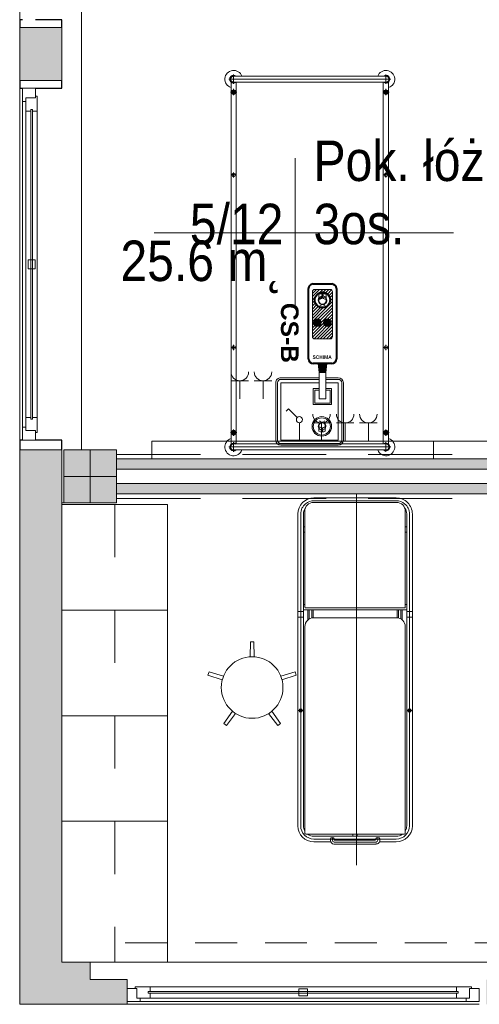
# Model space of a CAD drawing. Header units: centimetres. Extents: x -1316 to 21770, y -8842 to 3590.
# Tile 2 of 125: x -1253 to -992, y 108 to 668. Entities that reach past the tile are written whole.
import ezdxf

# ---------------------------------------------------------------- set-up
doc = ezdxf.new("R2010")
doc.units = ezdxf.units.CM
for name, pattern in [('Dash', [60, 30, -30]), ('Hidden', [71.4375, 47.625, -23.8125]), ('Ponad', [39.688, 23.813, -15.875]), ('Ukryte', [71.438, 47.625, -23.813])]:
    doc.linetypes.add(name, pattern=pattern)
for name, color, linetype, lineweight in [('A-AREA-IDEN', 2, 'Continuous', 13), ('A-DETL-HDLN', 90, 'Ukryte', 9), ('A-DETL-THIN', 151, 'Continuous', 9), ('A-FLOR-OVHD', 1, 'Ponad', 9), ('A-GLAZ', 151, 'Continuous', 13), ('A-WALL', 113, 'Continuous', 13), ('A-WALL-PATT', 111, 'Continuous', 13), ('I-FURN', 30, 'Continuous', 9), ('PRZYW_Elementy_inst_przyw', 7, 'Continuous', 9), ('Q-SPCQ', 91, 'Continuous', 9), ('S-COLS', 52, 'Continuous', 13)]:
    doc.layers.add(name, color=color, linetype=linetype, lineweight=lineweight)
doc.styles.add('adam', font='arialbd.ttf')
doc.styles.add('Arial_11', font='arial.ttf', dxfattribs={"width": 0.85, "height": 23})

# ---------------------------------------------------------------- blocks, each defined once
blk = doc.blocks.new('M_Concrete-Square-Column - 300 x 300mm-1794509-5_piętro III __10_50 m_ - stan projektowany')
at = {"layer": 'S-COLS', "lineweight": 9}
blk.add_hatch(color=254, dxfattribs=at).paths.add_polyline_path([(15, -15), (15, 15), (-15, 15), (-15, -15)], flags=0)
for p, q in [((15, 15), (-15, 15)), ((-15, 15), (-15, -15)), ((15, -15), (15, 15)), ((-15, -15), (15, -15))]:
    blk.add_line(p, q, dxfattribs=at)
blk = doc.blocks.new('łóżko 195x90 typ FAMED _102039_ - łóżko 195x90 typ FAMED _102039_-1233017-5_piętro III __10_50 m_ - stan projektowany')
at = {"layer": 'I-FURN'}
for p, q in [((-43.25, 101.53), (-43.25, 106.98)), ((43.25, 101.53), (43.25, 106.98)), ((45.97, 104.25), (-45.98, 104.25)), ((-44.75, -103.1), (-44.75, 102.61)), ((-43.25, 105.95), (43.25, 105.95)), ((-43.25, 102.55), (43.25, 102.55)), ((-41.75, 102.55), (-41.75, -103.1)), ((41.75, 102.61), (41.75, -103.05)), ((44.75, -103.1), (44.75, 102.61)), ((-45, 96.93), (-41.5, 96.93)), ((-43.25, 95.18), (-43.25, 98.68)), ((45, 96.93), (41.5, 96.93)), ((43.25, 95.18), (43.25, 98.68)), ((-43.25, 48.31), (-43.25, 51.31)), ((43.25, 48.31), (43.25, 51.31)), ((-44.75, 49.81), (-41.75, 49.81)), ((44.75, 49.81), (41.75, 49.81)), ((-44.75, -48.19), (-41.75, -48.19)), ((-43.25, -49.69), (-43.25, -46.69)), ((44.75, -48.19), (41.75, -48.19)), ((43.25, -49.69), (43.25, -46.69)), ((-43.25, -94.85), (-43.25, -98.35)), ((43.25, -94.85), (43.25, -98.35)), ((-45, -96.6), (-41.5, -96.6)), ((45, -96.6), (41.5, -96.6)), ((-45.98, -104.75), (45.97, -104.75)), ((-43.25, -102.02), (-43.25, -107.47)), ((-43.25, -103.05), (43.25, -103.05)), ((43.25, -102.02), (43.25, -107.47)), ((-43.25, -106.45), (43.25, -106.45))]:
    blk.add_line(p, q, dxfattribs=at)
for centre, radius in [((-43.25, 96.93), 1.25), ((-43.25, 96.93), 0.8), ((43.25, 96.93), 1.25), ((43.25, 96.93), 0.8), ((-43.25, 49.81), 1), ((43.25, 49.81), 1), ((-43.25, -48.19), 1), ((43.25, -48.19), 1), ((-43.25, -96.6), 1.25), ((-43.25, -96.6), 0.8), ((43.25, -96.6), 1.25), ((43.25, -96.6), 0.8)]:
    blk.add_circle(centre, radius, dxfattribs=at)
for centre, radius, start, end in [((-43.25, 104.25), 5, 19.8769, 252.5424), ((-43.25, 104.25), 2.23, 49.8221, 310.1779), ((43.25, 104.25), 5, 287.4576, 160.1231), ((43.25, 104.25), 2.23, 229.8221, 130.1779), ((-43.25, 104.25), 1.93, 62.0207, 297.9793), ((-43.25, 104.25), 1.7, 90, 270), ((43.25, 104.25), 1.93, 242.0207, 117.9793), ((43.25, 104.25), 1.7, 270, 90), ((-43.25, -104.75), 5, 107.4576, 340.1231), ((43.25, -104.75), 5, 199.8769, 72.5424), ((-43.25, -104.75), 2.23, 47.6113, 310.1779), ((-43.25, -104.75), 1.93, 62.0207, 297.9793), ((-43.25, -104.75), 1.7, 90, 270), ((43.25, -104.75), 2.23, 229.8221, 130.1779), ((43.25, -104.75), 1.93, 242.0207, 117.9793), ((43.25, -104.75), 1.7, 270, 90)]:
    blk.add_arc(centre, radius, start, end, dxfattribs=at)
blk = doc.blocks.new('Blat - Blat-2328147-5_piętro III __10_50 m_ - stan projektowany')
at = {"layer": 'I-FURN', "linetype": 'Dash'}
for p, q in [((260, 0), (260, -30)), ((260, -30), (0, -30))]:
    blk.add_line(p, q, dxfattribs=at)
blk = doc.blocks.new('Blat - Blat-V6-5_piętro III __10_50 m_ - stan projektowany')
at = {"layer": 'I-FURN'}
for p, q in [((80, 0), (80, -60)), ((80, -60), (0, -60))]:
    blk.add_line(p, q, dxfattribs=at)
blk = doc.blocks.new('Blat - Blat-2328141-5_piętro III __10_50 m_ - stan projektowany')
at = {"layer": 'I-FURN'}
for p, q in [((0, -60), (0, 0)), ((60, 0), (60, -60)), ((60, -60), (0, -60))]:
    blk.add_line(p, q, dxfattribs=at)
blk = doc.blocks.new('stół zabiegowy SZ-02 198x65 - stół zabiegowy SZ-02 198x65-V10-5_piętro III __10_50 m_ - stan projektowany')
at = {"layer": 'Q-SPCQ'}
for p, q in [((-107, -27.24), (-107, 28.76)), ((11.01, 29.26), (-106.5, 29.26)), ((74.99, 33.26), (-102.21, 33.26)), ((74.99, 31.66), (-102.21, 31.66)), ((-102.21, 30.06), (74.99, 30.06)), ((-36.68, 33.06), (-36.68, 30.26)), ((16.4, 33.26), (16.4, 30.06)), ((19.59, 33.26), (19.59, 30.06)), ((20.59, -28.54), (20.59, 30.06)), ((21.58, 28.85), (21.58, -27.24)), ((76.59, 29.35), (22.08, 29.35)), ((23.59, 30.06), (23.59, 29.35)), ((64.59, 30.06), (64.59, 29.35)), ((67.59, 29.35), (67.59, 30.06)), ((-111.31, 24.16), (-111.31, 14.62)), ((-109.71, 24.16), (-109.71, 0.76)), ((-108.11, 24.16), (-108.11, -22.64)), ((20.59, 27.56), (14.77, 27.56)), ((20.59, 26.76), (15.34, 26.76)), ((15.89, 25.36), (20.59, 25.36)), ((16, 24.56), (20.59, 24.56)), ((16.01, -22.74), (16.01, 24.26)), ((81.59, -22.74), (81.59, 24.35)), ((82.49, 24.16), (82.49, -22.64)), ((84.09, 24.16), (84.09, -22.64)), ((-112.56, -11.24), (-112.56, 12.76)), ((-111.46, 12.66), (-111.46, -11.14)), ((-110.56, 14.76), (-109.71, 14.76)), ((-110.46, 13.66), (-109.11, 13.66)), ((-110.36, -10.84), (-110.36, 12.36)), ((-110.16, 12.56), (-109.71, 12.56)), ((-124.56, 0), (86.35, 0)), ((-109.71, 0.76), (-109.71, -22.64)), ((-108.11, 2.01), (-107, 2.01)), ((-108.11, -0.49), (-107, -0.49)), ((-110.16, -11.04), (-109.71, -11.04)), ((-111.31, -22.64), (-111.31, -13.09)), ((-110.56, -13.24), (-109.71, -13.24)), ((-110.46, -12.14), (-109.11, -12.14)), ((-106.5, -27.74), (11.01, -27.74)), ((20.59, -26.04), (14.77, -26.04)), ((20.59, -25.24), (15.34, -25.24)), ((15.89, -23.84), (20.59, -23.84)), ((16, -23.04), (20.59, -23.04)), ((22.08, -27.74), (76.59, -27.74)), ((23.59, -28.54), (23.59, -27.82)), ((64.59, -28.54), (64.59, -27.82)), ((67.59, -27.82), (67.59, -28.54)), ((-102.21, -28.54), (74.99, -28.54)), ((74.99, -30.14), (-102.21, -30.14)), ((74.99, -31.74), (-102.21, -31.74)), ((-36.68, -31.54), (-36.68, -28.74)), ((16.4, -31.74), (16.4, -28.54)), ((19.59, -31.74), (19.59, -28.54))]:
    blk.add_line(p, q, dxfattribs=at)
for centre, radius in [((-36.68, 31.66), 0.999), ((-36.68, 31.66), 0.727), ((-36.68, -30.14), 0.999), ((-36.68, -30.14), 0.727)]:
    blk.add_circle(centre, radius, dxfattribs=at)
for centre, radius, start, end in [((-102.21, 24.16), 9.1, 90, 180), ((-102.21, 24.16), 7.5, 90, 180), ((-106.5, 28.76), 0.5, 90, 180), ((-102.21, 24.16), 5.9, 90, 120.1847), ((11.01, 24.26), 5, 360, 90), ((22.08, 28.85), 0.5, 90, 180), ((74.99, 24.16), 9.1, 0, 90), ((74.99, 24.16), 7.5, 38.9891, 90), ((74.99, 24.16), 5.9, 55.7775, 90), ((76.59, 24.35), 5, 360, 90), ((74.99, 24.16), 7.5, 0, 38.7517), ((-102.21, 24.16), 5.9, 144.3302, 180), ((-110.56, 12.76), 2, 90, 180), ((-110.46, 12.66), 1, 90, 180), ((-110.16, 12.36), 0.2, 90, 180), ((-109.95, 13.66), 1.13, 282.5834, 77.4166), ((-110.56, -11.24), 2, 174.2608, 270), ((-110.46, -11.14), 1, 180, 270), ((-109.95, -12.14), 1.13, 282.5834, 77.4166), ((-102.21, -22.64), 9.1, 180, 270), ((-102.21, -22.64), 7.5, 180, 270), ((-102.21, -22.64), 5.9, 180, 215.6698), ((-106.5, -27.24), 0.5, 180, 270), ((-102.21, -22.64), 5.9, 239.8153, 270), ((11.01, -22.74), 5, 270, 0), ((22.08, -27.24), 0.5, 180, 270), ((74.99, -22.64), 9.1, 270, 0), ((74.99, -22.64), 7.5, 270, 321.0109), ((74.99, -22.64), 5.9, 270, 304.2225), ((76.59, -22.74), 5, 270, 360), ((74.99, -22.64), 7.5, 321.2483, 0)]:
    blk.add_arc(centre, radius, start, end, dxfattribs=at)
blk = doc.blocks.new('stołek obrotowy WG-03 śr_32cm - stołek obrotowy WG-03 śr_32cm-850736-5_piętro III __10_50 m_ - stan projektowany')
at = {"layer": 'Q-SPCQ'}
for p, q in [((-1, 26.05), (-1.11, 17.46)), ((1, 26.05), (-1, 26.05)), ((1.11, 17.46), (1, 26.05)), ((-24.46, 9), (-25.08, 7.1)), ((-25.08, 7.1), (-16.95, 4.34)), ((-16.27, 6.45), (-24.46, 9)), ((24.46, 9), (16.27, 6.45)), ((16.95, 4.34), (25.08, 7.1)), ((25.08, 7.1), (24.46, 9)), ((-11.16, -13.48), (-16.12, -20.48)), ((-14.5, -21.66), (-9.37, -14.78)), ((9.37, -14.78), (14.5, -21.66)), ((16.12, -20.48), (11.16, -13.48)), ((-16.12, -20.48), (-14.5, -21.66)), ((14.5, -21.66), (16.12, -20.48))]:
    blk.add_line(p, q, dxfattribs=at)
blk.add_circle((0, 0), 17.5, dxfattribs=at)
blk = doc.blocks.new('Panel Gazowo Oswietleniowy 2 - Type 1-2423792-5_piętro III __10_50 m_ - stan projektowany')
at = {"layer": 'Q-SPCQ'}
for p, q in [((-112.5, 47.33), (-102.5, 47.33)), ((-107.5, 47.33), (-107.5, 37)), ((-99.33, 47.33), (-89.33, 47.33)), ((-94.33, 47.33), (-94.33, 37)), ((47.5, 47.33), (57.5, 47.33)), ((52.5, 47.33), (52.5, 37)), ((60.67, 47.33), (70.67, 47.33)), ((65.67, 47.33), (65.67, 37)), ((-79.82, 31.43), (-81.13, 30.12)), ((-74.88, 26.48), (-79.82, 31.43)), ((80.18, 31.43), (78.87, 30.12)), ((85.12, 26.48), (80.18, 31.43)), ((-73.64, 13), (-73.64, 23.5)), ((-66.13, 23.33), (-56.13, 23.33)), ((-61.13, 23.33), (-61.13, 13)), ((-52.67, 23.33), (-42.67, 23.33)), ((-47.67, 23.33), (-47.67, 13)), ((-39.5, 23.33), (-29.5, 23.33)), ((-34.5, 23.33), (-34.5, 13)), ((86.36, 13), (86.36, 23.5)), ((93.87, 23.33), (103.87, 23.33)), ((98.87, 23.33), (98.87, 13)), ((107.33, 23.33), (117.33, 23.33)), ((112.33, 23.33), (112.33, 13)), ((120.5, 23.33), (130.5, 23.33)), ((125.5, 23.33), (125.5, 13)), ((-157.5, 3), (-157.5, 13)), ((-157.5, 13), (182.5, 13)), ((182.5, 13), (182.5, 3))]:
    blk.add_line(p, q, dxfattribs=at)
for centre in [(-73.64, 25.25), (86.36, 25.25)]:
    blk.add_circle(centre, 1.75, dxfattribs=at)
for centre, end in [((-107.5, 52.33), 0), ((-94.33, 52.33), 0), ((52.5, 52.33), 0), ((65.67, 52.33), 0), ((-61.13, 28.33), 360), ((-47.67, 28.33), 360), ((-34.5, 28.33), 360), ((98.87, 28.33), 360), ((112.33, 28.33), 360), ((125.5, 28.33), 360)]:
    blk.add_arc(centre, 5, 180, end, dxfattribs=at)
blk = doc.blocks.new('Okno - automatyczna etykieta - 200x165 _projektowane_-2617392-5_piętro III __10_50 m_ - stan projektowany')
at = {"layer": 'A-GLAZ'}
for p, q in [((-92.5, 10.5), (-100, 10.5)), ((-100, 10.5), (-100, 3)), ((-100, 10.5), (100, 10.5)), ((-87, 8.5), (-94.5, 8.5)), ((-94.5, 8.5), (-94.5, 3)), ((-94.5, 3), (-94.5, 8.5)), ((-94.5, 8.5), (-92.5, 8.5)), ((-92.5, 8.5), (-92.5, 10.5)), ((92.5, 10.5), (-92.5, 10.5)), ((88, 5.75), (-88, 5.75)), ((-88, 5.75), (-88, 4.75)), ((-88, 4.75), (-88, 5.75)), ((-88, 5.75), (-87, 5.75)), ((-87, 5.75), (-87, 8.5)), ((87, 8.5), (-87, 8.5)), ((2.5, 7.25), (-2.5, 7.25)), ((-2.5, 7.25), (-2.5, 3.25)), ((2.5, 3.25), (2.5, 7.25)), ((94.5, 8.5), (87, 8.5)), ((87, 8.5), (87, 5.75)), ((87, 5.75), (88, 5.75)), ((88, 4.75), (88, 5.75)), ((88, 5.75), (88, 4.75)), ((100, 10.5), (92.5, 10.5)), ((92.5, 10.5), (92.5, 8.5)), ((92.5, 8.5), (94.5, 8.5)), ((94.5, 3), (94.5, 8.5)), ((94.5, 8.5), (94.5, 3)), ((100, 3), (100, 10.5)), ((-100, 3), (-94.5, 3)), ((-94.5, 3), (-95.5, 3)), ((-95.5, 3), (-95.5, 2)), ((-95.5, 2), (-87, 2)), ((-88, 4.75), (88, 4.75)), ((-87, 4.75), (-88, 4.75)), ((-87, 2), (-87, 4.75)), ((87, 2), (-87, 2)), ((-2.5, 3.25), (2.5, 3.25)), ((87, 4.75), (87, 2)), ((88, 4.75), (87, 4.75)), ((87, 2), (95.5, 2)), ((95.5, 3), (94.5, 3)), ((94.5, 3), (100, 3)), ((95.5, 2), (95.5, 3))]:
    blk.add_line(p, q, dxfattribs=at)
blk = doc.blocks.new('Okno - automatyczna etykieta - 200x165 _projektowane_-2622696-5_piętro III __10_50 m_ - stan projektowany')
at = {"layer": 'A-GLAZ'}
for p, q in [((-100, 2), (-94.5, 2)), ((-100, -5.5), (-100, 2)), ((-95.5, 3), (-87, 3)), ((-95.5, 2), (-95.5, 3)), ((-94.5, 2), (-95.5, 2)), ((-94.5, -3.5), (-94.5, 2)), ((-94.5, 2), (-94.5, -3.5)), ((-88, -0.75), (-88, 0.25)), ((-88, 0.25), (88, 0.25)), ((-88, 0.25), (-88, -0.75)), ((-87, 0.25), (-88, 0.25)), ((-87, 3), (-87, 0.25)), ((87, 3), (-87, 3)), ((-2.5, -2.25), (-2.5, 1.75)), ((-2.5, 1.75), (2.5, 1.75)), ((2.5, 1.75), (2.5, -2.25)), ((87, 3), (95.5, 3)), ((87, 0.25), (87, 3)), ((88, 0.25), (87, 0.25)), ((88, 0.25), (88, -0.75)), ((88, -0.75), (88, 0.25)), ((94.5, 2), (94.5, -3.5)), ((95.5, 2), (94.5, 2)), ((94.5, 2), (100, 2)), ((94.5, -3.5), (94.5, 2)), ((95.5, 3), (95.5, 2)), ((100, 2), (100, -5.5)), ((-92.5, -5.5), (-100, -5.5)), ((-100, -5.5), (100, -5.5)), ((-87, -3.5), (-94.5, -3.5)), ((-94.5, -3.5), (-92.5, -3.5)), ((-92.5, -3.5), (-92.5, -5.5)), ((92.5, -5.5), (-92.5, -5.5)), ((88, -0.75), (-88, -0.75)), ((-88, -0.75), (-87, -0.75)), ((-87, -0.75), (-87, -3.5)), ((87, -3.5), (-87, -3.5)), ((2.5, -2.25), (-2.5, -2.25)), ((87, -0.75), (88, -0.75)), ((87, -3.5), (87, -0.75)), ((94.5, -3.5), (87, -3.5)), ((92.5, -3.5), (94.5, -3.5)), ((92.5, -5.5), (92.5, -3.5)), ((100, -5.5), (92.5, -5.5))]:
    blk.add_line(p, q, dxfattribs=at)
blk = doc.blocks.new('METKA_POMIESZCZENIA2 - Rozbudowana - bez ramki-2396678-5_piętro III __10_50 m_ - stan projektowany')
at = {"layer": 'A-AREA-IDEN'}
for p, q in [((0, 0.425), (0, 0)), ((0.0976, 0), (-0.8, 0)), ((-0.8, 0), (0.9, 0)), ((0, 0), (0, -0.425))]:
    blk.add_line(p, q, dxfattribs=at)
blk = doc.blocks.new('Ikona')
at = {"layer": 'PRZYW_Elementy_inst_przyw'}
h = blk.add_hatch(color=1, dxfattribs=at)
h.dxf.hatch_style = 1
h.paths.add_polyline_path([(-1065.97, 3801.31), (-1066.17, 3801.31), (-1066.17, 3801.08), (-1065.97, 3801.08)])
h.paths.add_polyline_path([(-1065.97, 3801.08), (-1066.17, 3801.08), (-1066.17, 3800.87), (-1065.97, 3800.87)])
h.paths.add_polyline_path([(-1065.74, 3801.08), (-1065.97, 3801.08), (-1065.97, 3800.87), (-1065.74, 3800.87)])
h.paths.add_polyline_path([(-1066.17, 3801.08), (-1066.41, 3801.08), (-1066.41, 3800.87), (-1066.17, 3800.87)])
h.paths.add_polyline_path([(-1065.97, 3800.87), (-1066.17, 3800.87), (-1066.17, 3800.64), (-1065.97, 3800.64)])
at = {"layer": 'PRZYW_Elementy_inst_przyw', "color": 1}
for p, q in [((-1067.65, 3799.71), (-1067.65, 3801.21)), ((-1064.49, 3799.71), (-1064.49, 3801.21))]:
    blk.add_line(p, q, dxfattribs=at)
for points in [[(-1065.74, 3801.08), (-1065.74, 3800.87), (-1066.41, 3800.87), (-1066.41, 3801.08)], [(-1066.17, 3801.31), (-1065.97, 3801.31), (-1065.97, 3800.64), (-1066.17, 3800.64)]]:
    blk.add_lwpolyline(points, close=True, dxfattribs=at)
for centre, radius, start, end in [((-1066.07, 3798.74), 1.85, 31.7978, 276.8309), ((-1066.06, 3798.68), 1.6, 156.7793, 23.2207), ((-1066.07, 3798.03), 3.55, 63.5398, 116.4602), ((-1066.07, 3798.72), 1.65, 89.6447, 89.8927), ((-1066.08, 3798.74), 1.86, 277.2029, 31.4258), ((-1066.07, 3795.45), 1.43, 32.8175, 147.1825)]:
    blk.add_arc(centre, radius, start, end, dxfattribs=at)
at = {"layer": 'PRZYW_Elementy_inst_przyw', "color": 1, "lineweight": 5}
for centre, start, end in [((-1067.2, 3800.4), 253.1892, 358.3615), ((-1064.92, 3800.4), 181.6385, 286.8108)]:
    blk.add_arc(centre, 1.14, start, end, dxfattribs=at)
blk = doc.blocks.new('CS-B')
at = {"layer": 'PRZYW_Elementy_inst_przyw', "lineweight": 5}
for color, points in [(252, [(-9.2, -41.4), (-5.42, -41.4), (-4.88, -46.5), (-9.75, -46.5)]), (256, [(-2.15, -69.7, 1), (-6.52, -69.7, 1)])]:
    blk.add_hatch(color=color, dxfattribs=at).paths.add_polyline_path(points)
h = blk.add_hatch(dxfattribs=at)
h.set_pattern_fill('ANSI31', color=252, scale=0.395406, angle=180, style=0)
h.set_pattern_definition([(225, (-523.8423, 9872.2787), (0.88771144, -0.88771144), [])])
h.paths.add_polyline_path([(-11.68, -60.46), (-2.94, -60.46, -0.414214), (-1.62, -61.77), (-1.62, -87.24, -0.414214), (-2.94, -88.55), (-11.68, -88.55, -0.414214), (-13, -87.24), (-13, -61.77, -0.414214)])
h.paths.add_polyline_path([(-2.96, -82.55, 1), (-11.66, -82.55, 1)], flags=16)
h.paths.add_polyline_path([(-2.15, -69.7, 1), (-6.52, -69.7, 1)], flags=16)
h.paths.add_polyline_path([(-9.41, -83.63, 1.700181), (-7.33, -79.89, 0.030049), (-7.62, -79.91, 0.544216)], flags=0)
h.paths.add_polyline_path([(-5.4, -83.1, 1.517175), (-9.28, -83.1, -0.49408), (-7.34, -84.49, -0.49408)], flags=0)
h.paths.add_polyline_path([(-7.77, -85.42), (-7.46, -85.42), (-7.46, -85.73), (-7.19, -85.73), (-7.19, -85.42), (-6.88, -85.42), (-6.88, -85.16), (-7.19, -85.16), (-7.19, -84.85), (-7.46, -84.85), (-7.46, -85.16), (-7.77, -85.16)], flags=0)
h = blk.add_hatch(color=256, dxfattribs=at)
edge = h.paths.add_edge_path()
edge.add_arc((-10.15, -69.7), 2.18, 0, 360)
at = {"layer": 'PRZYW_Elementy_inst_przyw'}
for p, q in [((16.32, 0), (-16.32, 0)), ((-19.2, -2.88), (-19.2, -22.6)), ((-18.24, -2.88), (-18.24, -22.35)), ((18.24, -2.88), (18.24, -35.52)), ((19.2, -35.52), (19.2, -2.88)), ((-18.24, -22.35), (-18.24, -35.52)), ((-19.2, -22.6), (-19.2, -35.52)), ((-16.32, -37.44), (-9.2, -37.44)), ((-16.32, -38.4), (-9.2, -38.4)), ((-5.42, -37.44), (16.32, -37.44)), ((-5.42, -38.4), (16.32, -38.4))]:
    blk.add_line(p, q, dxfattribs=at)
at = {"layer": 'PRZYW_Elementy_inst_przyw', "color": 0}
blk.add_line((-16.32, -0.96), (16.32, -0.96), dxfattribs=at)
at = {"layer": 'PRZYW_Elementy_inst_przyw', "color": 252}
for p, q in [((-9.75, -46.5), (-9.2, -41.4)), ((-5.91, -41.4), (-8.71, -41.4)), ((-4.88, -46.5), (-5.42, -41.4))]:
    blk.add_line(p, q, dxfattribs=at)
at = {"layer": 'PRZYW_Elementy_inst_przyw', "lineweight": 40}
for p, q in [((-15.24, -89), (-15.24, -49.13)), ((-12.6, -46.5), (-2.02, -46.5)), ((0.62, -49.13), (0.62, -89)), ((-2.02, -91.64), (-12.6, -91.64))]:
    blk.add_line(p, q, dxfattribs=at)
at = {"layer": 'PRZYW_Elementy_inst_przyw', "color": 7}
for points in [[(-16.32, -21.91), (-16.32, -2.88), (16.32, -2.88), (16.32, -35.52), (-5.42, -35.52)], [(-9.2, -35.52), (-16.32, -35.52), (-16.32, -21.91)]]:
    blk.add_lwpolyline(points, dxfattribs=at)
at = {"layer": 'PRZYW_Elementy_inst_przyw', "linetype": 'Continuous', "lineweight": 5}
blk.add_lwpolyline([(-9.2, -32.3), (-12.52, -32.3), (-12.52, -23.11), (-2.09, -23.11), (-2.09, -32.3), (-5.42, -32.3)], dxfattribs=at)
at = {"layer": 'PRZYW_Elementy_inst_przyw', "linetype": 'Hidden', "lineweight": 5}
blk.add_lwpolyline([(-9.2, -31.34), (-11.63, -31.34), (-11.63, -23.97), (-2.99, -23.97), (-2.99, -31.34), (-5.42, -31.34)], dxfattribs=at)
at = {"layer": 'PRZYW_Elementy_inst_przyw', "lineweight": 5}
blk.add_lwpolyline([(-9.2, -26.45), (-5.42, -26.45), (-5.42, -41.4), (-9.2, -41.4)], close=True, dxfattribs=at)
at = {"layer": 'PRZYW_Elementy_inst_przyw'}
blk.add_lwpolyline([(-2.94, -60.46, -0.414214), (-1.62, -61.77), (-1.62, -87.24, -0.414214), (-2.94, -88.55), (-11.68, -88.55, -0.414214), (-13, -87.24), (-13, -61.77, -0.414214), (-11.68, -60.46)], format="xyb", close=True, dxfattribs=at)
at = {"layer": 'PRZYW_Elementy_inst_przyw', "lineweight": 5}
for radius in [5.55, 4.87]:
    blk.add_circle((-6.96, -10.7), radius, dxfattribs=at)
at = {"layer": 'PRZYW_Elementy_inst_przyw'}
for centre in [(-10.15, -69.7), (-4.34, -69.7)]:
    blk.add_circle(centre, 2.18, dxfattribs=at)
at = {"layer": 'PRZYW_Elementy_inst_przyw', "lineweight": 40}
blk.add_circle((-7.31, -82.55), 4.35, dxfattribs=at)
at = {"layer": 'PRZYW_Elementy_inst_przyw'}
for centre, radius, start, end in [((-16.32, -2.88), 2.88, 90, 180), ((16.32, -2.88), 2.88, 0, 90), ((-16.32, -35.52), 2.88, 180, 270), ((-16.32, -35.52), 1.92, 180, 270), ((16.32, -35.52), 2.88, 270, 0), ((16.32, -35.52), 1.92, 270, 0)]:
    blk.add_arc(centre, radius, start, end, dxfattribs=at)
at = {"layer": 'PRZYW_Elementy_inst_przyw', "color": 0}
for centre, start, end in [((-16.32, -2.88), 90, 180), ((16.32, -2.88), 0, 90)]:
    blk.add_arc(centre, 1.92, start, end, dxfattribs=at)
at = {"layer": 'PRZYW_Elementy_inst_przyw', "lineweight": 40}
for centre, start, end in [((-12.6, -49.13), 90, 180), ((-2.02, -49.13), 0, 90), ((-12.6, -89), 180, 270), ((-2.02, -89), 270, 0)]:
    blk.add_arc(centre, 2.64, start, end, dxfattribs=at)
at = {"layer": 'PRZYW_Elementy_inst_przyw', "lineweight": 5, "xscale": 1.155937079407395, "yscale": 1.155937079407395, "zscale": 1.155937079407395}
blk.add_blockref('Ikona', (1225.21, -4402), dxfattribs=at)
at = {"layer": 'PRZYW_Elementy_inst_przyw', "lineweight": 5, "xscale": 1.318019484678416, "yscale": 1.318019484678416, "zscale": 1.318019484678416, "rotation": 180}
blk.add_blockref('Ikona', (-1412.43, 4924.47), dxfattribs=at)
at = {"layer": 'PRZYW_Elementy_inst_przyw', "insert": (-1.67, -51.05), "char_height": 3.295, "width": 10.5574, "attachment_point": 1, "rotation": 180, "style": 'adam'}
blk.add_mtext('{\\H0.6x;SCHIMA}', dxfattribs=at)
at = {"layer": 'PRZYW_Elementy_inst_przyw', "lineweight": 5, "insert": (6.26, -80.92), "char_height": 2.5, "width": 68.9633, "attachment_point": 1, "rotation": 90, "style": 'adam'}
blk.add_mtext('{\\H4x;CS-B}', dxfattribs=at)

msp = doc.modelspace()

# ---------------------------------------------------------------- hatches: boundary and pattern name
at = {"layer": 'A-WALL-PATT'}
h = msp.add_hatch(color=9, dxfattribs=at)
h.paths.add_polyline_path([(-1228.62, 393.33), (-1228.62, 423.33), (-1252.62, 423.33), (-1252.62, 393.33)], flags=0)
h.paths.add_polyline_path([(-1252.62, 633.33), (-1228.62, 633.33), (-1228.62, 663.33), (-1252.62, 663.33)], flags=0)
h.paths.add_polyline_path([(-1228.62, 873.33), (-1228.62, 903.33), (-1252.62, 903.33), (-1252.62, 873.33)], flags=0)
h.paths.add_polyline_path([(-1228.62, 1113.33), (-1228.62, 1143.33), (-1252.62, 1143.33), (-1252.62, 1113.33)], flags=0)
h.paths.add_polyline_path([(-1228.62, 1353.33), (-1228.62, 1383.33), (-1252.62, 1383.33), (-1252.62, 1353.33)], flags=0)
for points in [[(-720.62, 412.33), (-720.62, 418.33), (-1197.62, 418.33), (-1197.62, 412.33), (-1083.22, 412.33)], [(-720.62, 398.33), (-720.62, 404.33), (-1197.62, 404.33), (-1197.62, 398.33), (-1083.22, 398.33)], [(-1252.62, 132.33), (-1228.62, 132.33), (-1228.62, 393.33), (-1252.62, 393.33), (-1252.62, 234.48)], [(-1252.62, 108.33), (-1212.62, 108.33), (-1212.62, 132.33), (-1252.62, 132.33)]]:
    msp.add_hatch(color=9, dxfattribs=at).paths.add_polyline_path(points, flags=0)
h = msp.add_hatch(color=9, dxfattribs=at)
h.paths.add_polyline_path([(-1212.62, 108.33), (-1191.62, 108.33), (-1191.62, 122.33), (-1212.62, 122.33), (-1212.62, 109.83)], flags=0)
h.paths.add_polyline_path([(-987.62, 108.33), (-917.62, 108.33), (-917.62, 122.33), (-987.62, 122.33)], flags=0)
h.paths.add_polyline_path([(-692.62, 108.33), (-692.62, 122.33), (-713.62, 122.33), (-713.62, 108.33), (-709.5, 108.33)], flags=0)

# ---------------------------------------------------------------- linework, layer by layer
at = {"layer": 'A-DETL-HDLN'}
for p, q in [((-1197.62, 420.83), (1172.38, 420.83)), ((-1197.62, 395.83), (1172.38, 395.83))]:
    msp.add_line(p, q, dxfattribs=at)
at = {"layer": 'A-DETL-THIN'}
for p, q in [((-1212.62, 393.33), (-1212.62, 423.33)), ((-1197.62, 408.33), (-1227.62, 408.33))]:
    msp.add_line(p, q, dxfattribs=at)
at = {"layer": 'A-FLOR-OVHD'}
msp.add_line((-692.62, 143.33), (-1197.62, 143.33), dxfattribs=at)
at = {"layer": 'A-WALL', "lineweight": 9}
for p, q in [((-1217.62, 873.33), (-1217.62, 423.33)), ((-1252.62, 667.83), (-1252.62, 867.83)), ((-1252.62, 663.33), (-1252.62, 633.33)), ((-1228.62, 633.33), (-1228.62, 663.33)), ((-1252.62, 428.83), (-1252.62, 628.83)), ((-1252.62, 423.33), (-1252.62, 108.33)), ((-1228.62, 132.33), (-1228.62, 423.33)), ((-627.62, 418.33), (-1197.62, 418.33)), ((-1197.62, 412.33), (-720.62, 412.33)), ((-720.62, 404.33), (-1197.62, 404.33)), ((-1197.62, 398.33), (-708.62, 398.33)), ((-1228.62, 393.33), (-1227.62, 393.33)), ((-1228.62, 132.33), (-567.62, 132.33)), ((-1212.62, 122.33), (-1212.62, 132.33)), ((-1191.62, 122.33), (-1212.62, 122.33)), ((-1191.62, 117.33), (-1191.62, 122.33)), ((-991.62, 108.33), (-1252.62, 108.33)), ((-1191.62, 108.33), (-1191.62, 109.83))]:
    msp.add_line(p, q, dxfattribs=at)
at = {"layer": 'A-WALL', "color": 7, "lineweight": 25}
for p, q in [((-1251.12, 667.83), (-1252.62, 667.83)), ((-1252.62, 667.83), (-1252.62, 663.33)), ((-1228.62, 667.83), (-1243.62, 667.83)), ((-1228.62, 663.33), (-1228.62, 667.83)), ((-1252.62, 633.33), (-1252.62, 628.83)), ((-1228.62, 628.83), (-1228.62, 633.33)), ((-1252.62, 628.83), (-1251.12, 628.83)), ((-1243.62, 628.83), (-1228.62, 628.83)), ((-1251.12, 428.83), (-1252.62, 428.83)), ((-1252.62, 428.83), (-1252.62, 423.33)), ((-1228.62, 428.83), (-1243.62, 428.83)), ((-1228.62, 423.33), (-1228.62, 428.83))]:
    msp.add_line(p, q, dxfattribs=at)
at = {"layer": 'A-WALL'}
for p, q in [((-1228.62, 663.33), (-1252.62, 663.33)), ((-1252.62, 633.33), (-1228.62, 633.33)), ((-1228.62, 423.33), (-1252.62, 423.33))]:
    msp.add_line(p, q, dxfattribs=at)

# ---------------------------------------------------------------- block references
at = {"layer": 'A-AREA-IDEN', "xscale": 99.99999999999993, "yscale": 99.99999999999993, "zscale": 99.99999999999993}
msp.add_blockref('METKA_POMIESZCZENIA2 - Rozbudowana - bez ramki-2396678-5_piętro III __10_50 m_ - stan projektowany', (-1096.19, 546.7), dxfattribs=at)
at = {"layer": 'A-GLAZ', "rotation": 89.9999999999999}
msp.add_blockref('Okno - automatyczna etykieta - 200x165 _projektowane_-2617392-5_piętro III __10_50 m_ - stan projektowany', (-1240.62, 528.83), dxfattribs=at)
at = {"layer": 'A-GLAZ'}
msp.add_blockref('Okno - automatyczna etykieta - 200x165 _projektowane_-2622696-5_piętro III __10_50 m_ - stan projektowany', (-1091.62, 115.33), dxfattribs=at)
at = {"layer": 'I-FURN'}
msp.add_blockref('łóżko 195x90 typ FAMED _102039_ - łóżko 195x90 typ FAMED _102039_-1233017-5_piętro III __10_50 m_ - stan projektowany', (-1087.87, 529.77), dxfattribs=at)
at = {"layer": 'I-FURN', "linetype": 'Dash', "rotation": 90.00000000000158}
msp.add_blockref('Blat - Blat-2328147-5_piętro III __10_50 m_ - stan projektowany', (-1228.62, 132.33), dxfattribs=at)
at = {"layer": 'I-FURN', "rotation": 90.00000000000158}
for name, p in [('Blat - Blat-2328141-5_piętro III __10_50 m_ - stan projektowany', (-1228.62, 332.33)), ('Blat - Blat-2328141-5_piętro III __10_50 m_ - stan projektowany', (-1228.62, 272.33)), ('Blat - Blat-2328141-5_piętro III __10_50 m_ - stan projektowany', (-1228.62, 212.33)), ('Blat - Blat-V6-5_piętro III __10_50 m_ - stan projektowany', (-1228.62, 132.33))]:
    msp.add_blockref(name, p, dxfattribs=at)
at = {"layer": 'PRZYW_Elementy_inst_przyw', "lineweight": 5, "rotation": 180}
msp.add_blockref('CS-B', (-1088, 426), dxfattribs=at)
at = {"layer": 'Q-SPCQ'}
for name, p in [('Panel Gazowo Oswietleniowy 2 - Type 1-2423792-5_piętro III __10_50 m_ - stan projektowany', (-1020.12, 415.33)), ('Panel Gazowo Oswietleniowy 2 - Type 1-2423792-5_piętro III __10_50 m_ - stan projektowany', (-860.12, 415.33)), ('stołek obrotowy WG-03 śr_32cm - stołek obrotowy WG-03 śr_32cm-850736-5_piętro III __10_50 m_ - stan projektowany', (-1120.62, 288.33))]:
    msp.add_blockref(name, p, dxfattribs=at)
at = {"layer": 'Q-SPCQ', "rotation": 90.00000000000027}
msp.add_blockref('stół zabiegowy SZ-02 198x65 - stół zabiegowy SZ-02 198x65-V10-5_piętro III __10_50 m_ - stan projektowany', (-1061.39, 311.97), dxfattribs=at)
at = {"layer": 'S-COLS', "lineweight": 9}
msp.add_blockref('M_Concrete-Square-Column - 300 x 300mm-1794509-5_piętro III __10_50 m_ - stan projektowany', (-1212.62, 408.33), dxfattribs=at)

# ---------------------------------------------------------------- texts
at = {"layer": 'A-AREA-IDEN', "color": 0, "char_height": 23, "line_spacing_factor": 0.936439, "style": 'Arial_11'}
for s, insert, width, attachment_point in [('\\pt84.99995,169.9999,255.00008,340.00003,424.99998,509.99993,595.00011,680.00006,765.00001,849.99996,934.99991,1020.00009,1105.00004,1189.99999,1274.99994,1359.99989,1445.00007,1530.00002,1614.99997,1699.99992,1785.0001,1870.00005,1955,2039.99995,2124.9999,2210.00008,2295.00003,2379.99998,2464.99993,2550.00011,2635.00006,2720.00001;Pok. łóżkowy\\P3os.', (-1085.76, 539.92), 156.91, 7), ('\\pxqr,t3.69565,7.3913,11.08696,14.78261,18.47826,22.17391,25.86957,29.56522,33.26087,36.95652,40.65217,44.34783,48.04348,51.73913,55.43478,59.13043,62.82609,66.52174,70.21739,73.91304,77.6087,81.30435,85,88.69565,92.3913,96.08696,99.78261,103.47826,107.17391,110.86957,114.56522,118.26087;{5/12}', (-1102.85, 539.92), 52.87, 9), ('\\pt84.99995,169.9999,255.00008,340.00003,424.99998,509.99993,595.00011,680.00006,765.00001,849.99996,934.99991,1020.00009,1105.00004,1189.99999,1274.99994,1359.99989,1445.00007,1530.00002,1614.99997,1699.99992,1785.0001,1870.00005,1955,2039.99995,2124.9999,2210.00008,2295.00003,2379.99998,2464.99993,2550.00011,2635.00006,2720.00001;25.6 m˛', (-1102.85, 542.31), 91.63, 3)]:
    msp.add_mtext(s, dxfattribs=dict(at, insert=insert, width=width, attachment_point=attachment_point))

doc.saveas('drawing.dxf')
